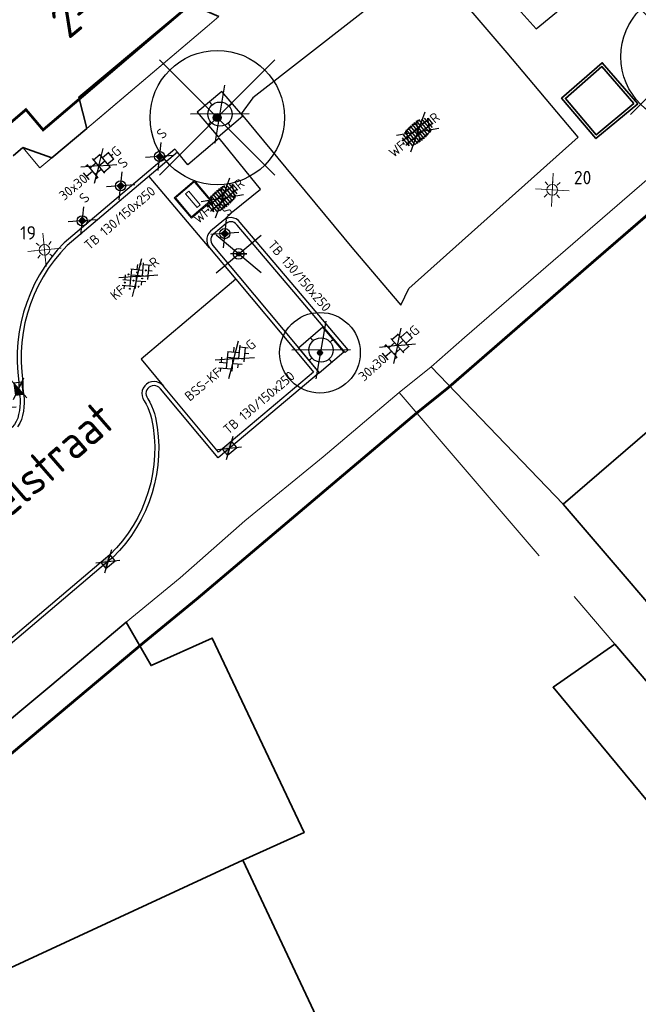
# Model space of a CAD drawing. Header units: metres. Extents: x 92877 to 94117, y 464509 to 465451.
# Tile 15 of 102: x 93027 to 93050, y 464963 to 465000. Entities that reach past the tile are written whole.
import ezdxf
from ezdxf.enums import TextEntityAlignment as Align

# ---------------------------------------------------------------- set-up
doc = ezdxf.new("R2010")
doc.units = ezdxf.units.M
doc.linetypes.add('IE-TERREINAFSCHEIDING', pattern=[10, 8, -2])
doc.linetypes.add('XX-PROJECTGRENS', pattern=[18, 12, -3, 0, -3])
doc.layers.get('0').update_dxf_attribs({"linetype": 'CONTINUOUS'})
for name, color, linetype, lineweight in [('B-WE-GR-BOOM-S', 90, 'CONTINUOUS', 25), ('B-WE-IE-MEUBILAIR_WEGMEUBILAIR_LICHTMAST-T25', 7, 'CONTINUOUS', 25), ('B-WE-IE-TERREINAFSCHEIDING-G', 252, 'IE-TERREINAFSCHEIDING', 18), ('B-WE-OG-TOPOGRAFIE_BEBOUWING-GV', 252, 'CONTINUOUS', 35), ('B-WE-OG-TOPOGRAFIE_HUISNUMMER-T25', 7, 'CONTINUOUS', 20), ('B-WE-OG-TOPOGRAFIE_STRAATNAAM-T18', 7, 'CONTINUOUS', 18), ('B-WE-VH-VERHARDING-GV', 252, 'CONTINUOUS', 18), ('B-WE-VW-PAAL-S', 252, 'CONTINUOUS', 0), ('N-WE-IE-MEUBILAIR_WEGMEUBILAIR_LICHTMAST-T25', 7, 'CONTINUOUS', 25), ('N-WE-KG-GRENS_PROJECT-G', 1, 'XX-PROJECTGRENS', 35), ('V-WE-GK-KEERWAND-G', 30, 'CONTINUOUS', 35), ('V-WE-GR-BOOM-S', 90, 'CONTINUOUS', 25), ('V-WE-IE-MEUBILAIR_WEGMEUBILAIR_BOOMKRANS-S', 7, 'CONTINUOUS', 25), ('V-WE-IE-MEUBILAIR_WEGMEUBILAIR_PAAL-S', 7, 'CONTINUOUS', 25), ('V-WE-IE-MEUBILAIR_WEGMEUBILAIR_VERKEERSBORD-S', 7, 'CONTINUOUS', 25), ('V-WE-KL-ET_LS_OV_LICHTMAST-S', 190, 'CONTINUOUS', 25), ('V-WE-RI-HWA_KOLK-S', 150, 'CONTINUOUS', 25), ('V-WE-VH-KANTOPSLUITING-T18', 10, 'CONTINUOUS', 18), ('V-WE-VH-KANTOPSLUITING_TROTTOIRBAND_130 150-G', 210, 'VH-TROTTOIRBAND_130-150-V', 25), ('V-WE-VH-KANTOPSLUITING_VOORKANTBAND-G', 50, 'CONTINUOUS', 25), ('V-WE-VH-MATERIAALGRENS-G', 7, 'CONTINUOUS-V', 25), ('V-WE-VH-VERHARDING_BETONSTRAATSTEEN-S', 252, 'CONTINUOUS', 25), ('V-WE-VH-VERHARDING_STRAATBAKSTEEN-S', 252, 'CONTINUOUS', 25), ('V-WE-VH-VERHARDING_TEGEL-S', 252, 'CONTINUOUS', 25)]:
    doc.layers.add(name, color=color, linetype=linetype, lineweight=lineweight)
doc.styles.add('NLCS-ISO', font='NLCS-ISO.ttf')
doc.styles.add('NLCS-ISO-M100-T25', font='NLCS-ISO.ttf', dxfattribs={"height": 0.25})
doc.styles.add('NLCS-ISO-M200-T18', font='NLCS-ISO.ttf', dxfattribs={"height": 0.36})
doc.styles.add('NLCS-ISO-M200-T25', font='NLCS-ISO.ttf', dxfattribs={"height": 0.5})
doc.styles.get("Standard").update_dxf_attribs({"font": 'isocp.shx'})
doc.linetypes.add('CONTINUOUS-V', pattern='A,3.5,[24,NLCS.SHX,S=0.5,R=0,X=0,Y=0],3.5', length=7)
doc.linetypes.add('VH-TROTTOIRBAND_130-150-V', pattern='A,2.5,[24,NLCS.SHX,S=1,R=0,X=0,Y=0],2.5,-2,2,-2,2,-2', length=15)

# ---------------------------------------------------------------- blocks, each defined once
blk = doc.blocks.new('Q_AFSLUITPAAL')
for points in [[(-0.5, 0.5), (0.5, 0.5), (0.5, -0.5), (-0.5, -0.5)], [(-0.08, 0.333), (0.071, 0.333), (0.071, -0.329), (-0.08, -0.329)]]:
    blk.add_lwpolyline(points, close=True)
blk.add_lwpolyline([(-0.442, 0.464), (0.438, 0.464, -0.414214), (0.459, 0.442), (0.459, -0.437, -0.414214), (0.438, -0.459), (-0.442, -0.459, -0.414214), (-0.463, -0.437), (-0.463, 0.442), (-0.463, 0.444), (-0.463, 0.446), (-0.463, 0.448), (-0.462, 0.45), (-0.461, 0.451), (-0.46, 0.453), (-0.459, 0.455), (-0.458, 0.456), (-0.457, 0.457), (-0.456, 0.459), (-0.454, 0.46), (-0.453, 0.461), (-0.451, 0.462), (-0.449, 0.462), (-0.447, 0.463), (-0.446, 0.463), (-0.444, 0.464), (-0.442, 0.464)], format="xyb")
blk = doc.blocks.new('V-SIE-WEG_BOOMKRANS')
at = {"color": 0}
for p, q in [((-0.836, -0.701), (0.836, 0.701)), ((0.836, -0.701), (-0.836, 0.701))]:
    blk.add_line(p, q, dxfattribs=at)
at = {"flags": 128}
blk.add_lwpolyline([(-0.6, -0.6), (0.6, -0.6), (0.6, 0.6), (-0.6, 0.6)], close=True, dxfattribs=at)
for points in [[(-0.001, 0.6), (-0.001, 0.551), (-0.016, 0.525), (-0.001, 0.498), (-0.001, 0.45)], [(0.6, 0.001), (0.551, 0.001), (0.525, 0.016), (0.498, 0.001), (0.45, 0.001)], [(-0.6, -0.001), (-0.551, -0.001), (-0.525, -0.016), (-0.498, -0.001), (-0.45, -0.001)], [(0.001, -0.6), (0.001, -0.551), (0.016, -0.525), (0.001, -0.498), (0.001, -0.45)]]:
    blk.add_lwpolyline(points, dxfattribs=at)
blk.add_circle((0, 0), 0.45)
blk = doc.blocks.new('V-SRI-KOLK_TROTTOIR-SO')
blk.add_hatch(color=256).paths.add_polyline_path([(1.125, 0.75), (-1.125, 0.75), (-1.125, -0.75)])
at = {"ltscale": 0.1}
for p, q in [((-1.875, 1.25), (1.875, -1.25)), ((1.875, 1.25), (-1.875, -1.25))]:
    blk.add_line(p, q, dxfattribs=at)
blk.add_line((-1.125, -0.75), (1.125, 0.75))
at = {"flags": 128}
blk.add_lwpolyline([(-1.125, -0.75), (1.125, -0.75), (1.125, 0.75), (-1.125, 0.75)], close=True, dxfattribs=at)
blk = doc.blocks.new('V-SVH-TEGEL_300X300_DUN_HALFST_KL-SO')
at = {"ltscale": 0.1}
for q in [(-2.73, 1.96), (2.73, 1.96), (-2.75, -1.98), (2.75, -1.98)]:
    blk.add_line((0, 0), q, dxfattribs=at)
for p, q in [((-3.08, 0.75), (-3, 0.75)), ((-3, -0.83), (-3, 0.83)), ((-3, 0), (-1.5, 0)), ((-1.84, 1.5), (-1.5, 1.5)), ((-1.5, -1.6), (-1.5, 1.6)), ((-1.5, 0.75), (0, 0.75)), ((0, -1.78), (0, 1.78)), ((0, 1.5), (1.5, 1.5)), ((0, 0), (1.5, 0)), ((1.5, -1.6), (1.5, 1.6)), ((1.5, 0.75), (3, 0.75)), ((3, -0.83), (3, 0.83)), ((3, 0), (3.39, 0)), ((-3.08, -0.75), (-3, -0.75)), ((-1.84, -1.5), (-1.5, -1.5)), ((-1.5, -0.75), (0, -0.75)), ((0, -1.5), (1.5, -1.5)), ((1.5, -0.75), (3, -0.75))]:
    blk.add_line(p, q)
at = {"style": 'NLCS-ISO'}
blk.add_attdef('FORMAAT', text='', height=1.8, dxfattribs=at).set_placement((-3.18, 0), align=Align.MIDDLE_RIGHT)
blk.add_attdef('KLEUR', text='', height=1.8, dxfattribs=at).set_placement((3.49, 0), align=Align.MIDDLE_LEFT)
at = {"style": 'NLCS-ISO', "flags": 1}
blk.add_attdef('FUNCTIE', text='', height=1.8, dxfattribs=at).set_placement((0.12, -3.58), align=Align.MIDDLE_CENTER)
blk = doc.blocks.new('V-SVH-SBS_KEIFORMAAT_KEPER_KL-SO')
for p, q in [((0, 0), (-2.8, 2.01)), ((0, 0), (2.8, 2.01)), ((-3.36, -0.25), (-2.89, 0.22)), ((-3.23, 0.55), (-1.41, -1.27)), ((-2.44, 1.25), (-1.41, 0.22)), ((-2.15, -0.53), (0.08, 1.7)), ((-2.15, 0.96), (-1.49, 1.62)), ((-1.7, -1.56), (0.08, 0.22)), ((-0.67, 0.96), (1.56, -1.27)), ((-0.02, 1.8), (1.56, 0.22)), ((0.82, 0.96), (1.48, 1.62)), ((0.82, -0.53), (2.54, 1.19)), ((1.14, -1.7), (3.05, 0.22)), ((2.3, 0.96), (3.39, -0.13)), ((0, 0), (-3.13, -2.25)), ((-0.67, -0.53), (0.58, -1.77)), ((-0.44, -1.78), (0.08, -1.27)), ((0, 0), (3.13, -2.25)), ((2.3, -0.53), (2.8, -1.02))]:
    blk.add_line(p, q)
for centre in [(-2.52, 0.59), (-1.04, 1.33), (0.45, 0.59), (1.93, 1.33), (-2.52, -0.9), (-1.04, -0.16), (0.45, -0.9), (1.93, -0.16)]:
    blk.add_circle(centre, 0.0881)
blk.add_arc((-1.04, -1.64), 0.0881, 295.9034, 224.543)
at = {"style": 'NLCS-ISO'}
blk.add_attdef('FORMAAT', text='', height=1.8, dxfattribs=at).set_placement((-3.39, 0), align=Align.MIDDLE_RIGHT)
blk.add_attdef('KLEUR', text='', height=1.8, dxfattribs=at).set_placement((3.39, 0), align=Align.MIDDLE_LEFT)
at = {"style": 'NLCS-ISO', "flags": 1}
blk.add_attdef('FUNCTIE', text='', height=1.8, dxfattribs=at).set_placement((0.12, -3.58), align=Align.MIDDLE_CENTER)
blk = doc.blocks.new('V-SVH-BSS_KEIFORMAAT_KEPER_KL-SO')
for p, q in [((0, 0), (-2.8, 2.01)), ((0, 0), (2.8, 2.01)), ((-3.36, -0.25), (-2.89, 0.22)), ((-3.23, 0.55), (-1.41, -1.27)), ((-2.44, 1.25), (-1.41, 0.22)), ((-2.15, -0.53), (0.08, 1.7)), ((-2.15, 0.96), (-1.49, 1.62)), ((-1.7, -1.56), (0.08, 0.22)), ((-0.67, 0.96), (1.56, -1.27)), ((-0.02, 1.8), (1.56, 0.22)), ((0.82, 0.96), (1.48, 1.62)), ((0.82, -0.53), (2.54, 1.19)), ((1.14, -1.7), (3.05, 0.22)), ((2.3, 0.96), (3.39, -0.13)), ((0, 0), (-3.13, -2.25)), ((-0.67, -0.53), (0.58, -1.77)), ((-0.44, -1.78), (0.08, -1.27)), ((0, 0), (3.13, -2.25)), ((2.3, -0.53), (2.8, -1.02))]:
    blk.add_line(p, q)
at = {"style": 'NLCS-ISO'}
blk.add_attdef('FORMAAT', text='', height=1.8, dxfattribs=at).set_placement((-3.39, -0.02), align=Align.MIDDLE_RIGHT)
blk.add_attdef('KLEUR', text='', height=1.8, dxfattribs=at).set_placement((3.39, 0), align=Align.MIDDLE_LEFT)
at = {"style": 'NLCS-ISO', "flags": 1}
blk.add_attdef('FUNCTIE', text='', height=1.8, dxfattribs=at).set_placement((0.12, -3.58), align=Align.MIDDLE_CENTER)
blk = doc.blocks.new('V-SVH-SBS_WAALFORMAAT_HALFST_KL-SO')
for p, q in [((0, 0), (-3.46, 2)), ((0, 0), (3.46, 2)), ((0, 0), (-3.46, -2)), ((-3.37, -0.21), (-3.37, 0.21)), ((-2.87, -0.96), (-2.87, 0.96)), ((-2.87, 0.54), (-2.37, 0.54)), ((-2.86, -0.97), (-1.34, 1.65)), ((-2.37, -1.29), (-2.37, 1.29)), ((-1.87, -1.5), (-1.87, 1.5)), ((-1.87, 0.54), (-1.37, 0.54)), ((-1.37, -1.65), (-1.37, 1.65)), ((-1.37, 1.54), (-0.87, 1.54)), ((-0.87, -1.74), (-0.87, 1.74)), ((-0.87, 0.54), (-0.37, 0.54)), ((-0.84, -1.74), (1.15, 1.69)), ((-0.37, -1.79), (-0.37, 1.79)), ((-0.37, 1.54), (0.13, 1.54)), ((0, 0), (3.46, -2)), ((0.13, -1.8), (0.13, 1.8)), ((0.13, 0.54), (0.63, 0.54)), ((0.63, -1.77), (0.63, 1.77)), ((0.63, 1.54), (1.13, 1.54)), ((1.13, -1.7), (1.13, 1.7)), ((1.13, 0.54), (1.63, 0.54)), ((1.63, -1.58), (1.63, 1.58)), ((1.63, 1.54), (1.77, 1.54)), ((1.74, -1.54), (3.08, 0.76)), ((2.13, -1.4), (2.13, 1.4)), ((2.13, 0.54), (2.63, 0.54)), ((2.63, -1.14), (2.63, 1.14)), ((3.13, -0.7), (3.13, 0.7)), ((3.13, 0.54), (3.24, 0.54)), ((-3.28, -0.46), (-2.87, -0.46)), ((-2.37, -0.46), (-1.87, -0.46)), ((-1.87, -1.46), (-1.37, -1.46)), ((-1.37, -0.46), (-0.87, -0.46)), ((-0.87, -1.46), (-0.37, -1.46)), ((-0.37, -0.46), (0.13, -0.46)), ((0.13, -1.46), (0.63, -1.46)), ((0.63, -0.46), (1.13, -0.46)), ((1.13, -1.46), (1.63, -1.46)), ((1.63, -0.46), (2.13, -0.46)), ((2.63, -0.46), (3.13, -0.46))]:
    blk.add_line(p, q)
for centre in [(-3.12, 0.54), (-2.12, 0.54), (-1.12, 0.54), (-0.62, 1.54), (-0.12, 0.54), (0.38, 1.54), (0.88, 0.54), (1.38, 1.54), (1.88, 0.54), (2.88, 0.54), (-2.62, -0.46), (-1.62, -0.46), (-1.12, -1.46), (-0.62, -0.46), (-0.12, -1.46), (0.38, -0.46), (0.88, -1.46), (1.38, -0.46), (2.38, -0.46)]:
    blk.add_circle(centre, 0.0881)
for centre, start, end in [((-1.62, 1.54), 166.7149, 45.7554), ((-2.12, -1.46), 16.1129, 118.5453), ((1.88, -1.46), 358.1671, 220.9526)]:
    blk.add_arc(centre, 0.0881, start, end)
at = {"style": 'NLCS-ISO'}
blk.add_attdef('FORMAAT', text='', height=1.8, dxfattribs=at).set_placement((-3.39, 0), align=Align.MIDDLE_RIGHT)
blk.add_attdef('KLEUR', text='', height=1.8, dxfattribs=at).set_placement((3.39, 0), align=Align.MIDDLE_LEFT)
at = {"style": 'NLCS-ISO', "flags": 1}
blk.add_attdef('FUNCTIE', text='', height=1.8, dxfattribs=at).set_placement((0.12, -3.58), align=Align.MIDDLE_CENTER)
blk = doc.blocks.new('Verkeersbord')
at = {"color": 0}
for p, q in [((-0.836, -0.701), (0.836, 0.701)), ((0.836, -0.701), (-0.836, 0.701))]:
    blk.add_line(p, q, dxfattribs=at)
for p, q in [((0.3, 0), (-0.3, 0)), ((0, 0), (0.3, 0))]:
    blk.add_line(p, q)
for radius in [0.2, 0.0745]:
    blk.add_circle((0, 0), radius)
blk = doc.blocks.new('V-SIE-WEG_PAAL_VAST-SO')
blk.add_hatch(color=256).paths.add_polyline_path([(0.093, 0.093), (-0.094, 0.093), (-0.094, -0.093), (0.093, -0.093)])
at = {"color": 0}
for p, q in [((-0.403, -0.338), (0.403, 0.338)), ((0.403, -0.338), (-0.403, 0.338))]:
    blk.add_line(p, q, dxfattribs=at)
at = {"flags": 128}
blk.add_lwpolyline([(0.093, 0.093), (-0.094, 0.093), (-0.094, -0.093), (0.093, -0.093)], close=True, dxfattribs=at)
blk.add_circle((0, 0), 0.188)
at = {"layer": 'N-WE-IE-MEUBILAIR_WEGMEUBILAIR_LICHTMAST-T25', "insert": (0.512, 0.752), "char_height": 0.375, "attachment_point": 1, "style": 'NLCS-ISO-M100-T25'}
blk.add_mtext_dynamic_manual_height_columns('S', width=0.66919, gutter_width=1.875, heights=[0], dxfattribs=at)
blk = doc.blocks.new('V-SGR-BOOM_01')
at = {"ltscale": 0.1}
h = blk.add_hatch(color=256, dxfattribs=at)
edge = h.paths.add_edge_path()
edge.add_arc((0, 0), 0.15, 0, 360)
at = {"lineweight": -3}
for p, q in [((-2.146, 2.146), (2.146, -2.146)), ((2.146, 2.146), (-2.146, -2.146))]:
    blk.add_line(p, q, dxfattribs=at)
for radius in [2.5, 0.045]:
    blk.add_circle((0, 0), radius)
at = {"ltscale": 0.1}
blk.add_circle((0, 0), 0.15, dxfattribs=at)
blk = doc.blocks.new('SGR-BOOM_01')
at = {"ltscale": 0.1}
h = blk.add_hatch(color=256, dxfattribs=at)
edge = h.paths.add_edge_path()
edge.add_arc((0, 0), 0.15, 0, 360)
for radius in [2.5, 0.045]:
    blk.add_circle((0, 0), radius)
blk.add_circle((0, 0), 0.15, dxfattribs=at)
blk = doc.blocks.new('SKL-ET_OV_LICHTMAST-SO')
at = {"color": 0, "linetype": 'ByBlock', "lineweight": 18}
for points in [[(-2.21, -2.21), (2.21, 2.21)], [(-2.21, 2.21), (2.21, -2.21)], [(0, 2), (0, 1.25)], [(-1.25, 0), (-2, 0)], [(-1.41, 1.41), (-0.88, 0.88)], [(0.88, 0.88), (1.41, 1.41)], [(2, 0), (1.25, 0)], [(-1.41, -1.41), (-0.88, -0.88)], [(0, -1.25), (0, -2)], [(0.88, -0.88), (1.41, -1.41)]]:
    blk.add_lwpolyline(points, dxfattribs=at)
blk.add_circle((0, 0), 1, dxfattribs=at)

msp = doc.modelspace()

# ---------------------------------------------------------------- linework, layer by layer
at = {"layer": 'B-WE-IE-TERREINAFSCHEIDING-G'}
for p, q in [((93029.892, 464995.929), (93034.372, 464999.717)), ((93047.617, 464981.95), (93042.702, 464987.054)), ((93041.513, 464986.099), (93049.538, 464976.742))]:
    msp.add_line(p, q, dxfattribs=at)
at = {"layer": 'B-WE-OG-TOPOGRAFIE_BEBOUWING-GV'}
for p, q in [((93029.892, 464995.929), (93028.595, 464994.835)), ((93027.515, 464995.213), (93027.15, 464994.906)), ((93028.595, 464994.835), (93027.515, 464995.213)), ((93047.617, 464981.95), (93052.609, 464986.263)), ((93049.538, 464976.742), (93056.478, 464968.549)), ((93022.78, 464962.72), (93035.693, 464968.706)), ((93035.693, 464968.706), (93039.336, 464960.975))]:
    msp.add_line(p, q, dxfattribs=at)
at = {"layer": 'B-WE-OG-TOPOGRAFIE_BEBOUWING-GV', "flags": 128}
for points in [[(93034.808, 465000.087), (93033.74, 465000.55), (93029.6, 464997.09), (93029.892, 464995.929)], [(93058.241, 464969.729), (93058.15, 464969.65), (93047.617, 464981.95)], [(93022.65, 464970.065), (93023.146, 464970.665), (93027.48, 464974.297), (93028.59, 464975.222), (93031.355, 464977.556)], [(93031.355, 464977.556), (93032.282, 464975.944), (93034.563, 464976.968), (93037.974, 464969.73), (93035.693, 464968.706)], [(93054.88, 464967.87), (93053.72, 464967.31), (93047.236, 464975.138), (93049.538, 464976.742)]]:
    msp.add_lwpolyline(points, dxfattribs=at)
at = {"layer": 'B-WE-VH-VERHARDING-GV'}
for p, q in [((93034.808, 465000.087), (93034.372, 464999.717)), ((93041.513, 464986.099), (93042.702, 464987.054))]:
    msp.add_line(p, q, dxfattribs=at)
at = {"layer": 'B-WE-VH-VERHARDING-GV', "flags": 128}
for points in [[(93034.372, 464999.717), (93030.525, 464996.454), (93029.892, 464995.929)], [(93028.595, 464994.835), (93028.151, 464994.46), (93027.515, 464995.213)], [(93042.702, 464987.054), (93043.937, 464988.146), (93051.001, 464994.253)], [(93031.355, 464977.556), (93033.367, 464979.208), (93035.77, 464981.325), (93038.689, 464983.714), (93041.513, 464986.099)]]:
    msp.add_lwpolyline(points, dxfattribs=at)
at = {"layer": 'N-WE-KG-GRENS_PROJECT-G', "const_width": 0.1, "flags": 128}
msp.add_lwpolyline([(93142.804, 465086.89), (93145.447, 465089.504), (93147.332, 465091.955), (93148.613, 465093.182), (93161.411, 465113.679), (93167.204, 465122.957), (93170.456, 465128.173), (93179.763, 465143.103), (93186.894, 465154.496), (93187.89, 465154.904), (93188.17, 465154.679), (93191.39, 465152.077), (93194.828, 465149.413), (93202.752, 465142.922), (93211.334, 465136.086), (93246.401, 465107.701), (93253.059, 465102.314), (93253.343, 465100.976), (93245.804, 465089.865), (93244.522, 465087.941), (93231.812, 465069.293), (93227.954, 465063.58), (93226.853, 465062.424), (93215.691, 465046.012), (93211.996, 465040.636), (93204.425, 465029.753), (93202.609, 465027.143), (93198.032, 465020.213), (93194.363, 465014.869), (93190.619, 465009.505), (93189.819, 465008.221), (93185.531, 465002.305), (93181.433, 464996.691), (93178.696, 464993.153), (93172.103, 464984.564), (93163.085, 464972.835), (93161.131, 464970.564), (93154.083, 464961.647), (93148.985, 464955.311), (93145.469, 464951.039), (93138.605, 464942.927), (93131.702, 464935.14), (93128.236, 464931.41), (93126.865, 464929.653), (93122.062, 464924.79), (93112.82, 464915.353), (93112.694, 464915.474), (93110.007, 464912.809), (93108.158, 464914.641), (93097.954, 464904.418), (93099.616, 464902.379), (93097.346, 464900.004), (93095.105, 464898.042), (93093.141, 464896.427), (93087.358, 464891.835), (93084.647, 464889.561), (93079.687, 464885.222), (93073.559, 464880.645), (93064.795, 464874.789), (93057.662, 464870.165), (93057.255, 464870.007), (93057.168, 464870.002), (93056.607, 464870.091), (93053.277, 464868.411), (93060.039, 464854.372), (93062.426, 464849.152), (93065.249, 464843.338), (93068.532, 464844.778), (93069.154, 464846.147), (93077.316, 464850.716), (93083.11, 464853.91), (93083.112, 464853.905), (93087.983, 464856.618), (93087.623, 464857.315), (93087.914, 464857.845), (93094.137, 464862.208), (93094.032, 464862.502), (93094.431, 464862.805), (93094.609, 464862.539), (93096.966, 464864.191), (93097.445, 464863.691), (93100.286, 464866.409), (93107.265, 464873.112), (93113.757, 464878.765), (93119.027, 464883.354), (93126.19, 464890.319), (93126.053, 464890.447), (93129.224, 464893.588), (93132.754, 464897.33), (93136.979, 464901.466), (93141.064, 464906.039), (93145.123, 464910.02), (93146.946, 464911.937), (93151.571, 464916.872), (93154.026, 464919.546), (93161.923, 464928.693), (93166.437, 464933.828), (93170.519, 464938.737), (93174.372, 464943.51), (93176.337, 464945.983), (93178.669, 464948.924), (93181.236, 464952.541), (93184.321, 464956.452), (93185.617, 464958.052), (93188.572, 464961.84), (93195.315, 464970.699), (93197.093, 464969.277), (93199.637, 464972.465), (93198.95, 464972.958), (93202.951, 464977.949), (93202.249, 464978.521), (93202.364, 464978.666), (93202.234, 464979.72), (93202.711, 464980.328), (93203.771, 464980.458), (93206.283, 464983.648), (93206.153, 464984.709), (93206.628, 464985.314), (93207.678, 464985.434), (93209.477, 464987.722), (93211.5, 464990.295), (93211.38, 464991.345), (93211.858, 464991.954), (93212.908, 464992.074), (93215.413, 464995.259), (93215.283, 464996.319), (93215.758, 464996.923), (93216.817, 464997.043), (93217.976, 464998.513), (93217.195, 464999.188), (93221.285, 465004.117), (93220.562, 465004.619), (93224.498, 465009.504), (93223.744, 465010.107), (93228.745, 465016.379), (93228.548, 465017.661), (93229.799, 465019.138), (93230.171, 465019.204), (93232.859, 465016.92), (93240.879, 465028.723), (93247.237, 465037.466), (93243.345, 465039.426), (93245.385, 465042.407), (93267.791, 465074.762), (93271.654, 465080.832), (93274.315, 465084.653), (93274.677, 465085.271), (93280.631, 465092.992), (93283.915, 465097.533), (93293.238, 465109.1), (93296.471, 465112.853), (93305.145, 465123.792), (93308.461, 465126.639), (93309.398, 465127), (93310.34, 465127.104), (93311.021, 465127.029), (93311.569, 465126.572), (93314.325, 465123.425), (93311.446, 465121.218), (93317.763, 465113.435), (93320.742, 465115.844), (93321.734, 465114.618), (93318.743, 465112.198), (93332.363, 465095.383), (93335.324, 465097.784), (93336.313, 465096.566), (93333.394, 465094.197), (93346.863, 465077.572), (93349.745, 465079.914), (93350.754, 465078.674), (93347.845, 465076.305), (93354.176, 465068.5), (93362.85, 465075.591), (93361.376, 465077.286), (93365.219, 465080.332), (93350.596, 465098.232), (93346.729, 465095.077), (93346.089, 465095.987), (93350.715, 465099.775, 0.50922), (93350.922, 465101.967), (93324.402, 465134.651), (93320.907, 465131.811), (93318.885, 465134.322, -0.098106), (93317.859, 465136.546), (93317.809, 465136.827), (93329.287, 465148.479), (93335.156, 465154.254), (93344.697, 465163.309, -0.349567), (93347.493, 465163.354), (93347.813, 465163.049), (93349.127, 465161.413), (93346.391, 465159.229), (93348.191, 465157.343), (93348.243, 465157.384), (93353.341, 465151.084), (93356.361, 465153.524), (93357.294, 465152.369), (93354.273, 465149.929), (93367.901, 465133.094), (93370.919, 465135.533), (93371.856, 465134.369), (93368.844, 465131.928), (93379.841, 465118.334), (93382.859, 465120.772), (93383.785, 465119.621), (93380.762, 465117.178), (93384.644, 465112.392), (93390.968, 465117.536), (93393.698, 465119.744), (93389.575, 465124.751), (93393.126, 465127.653), (93381.652, 465141.958), (93378.045, 465139.012), (93374.932, 465142.847), (93384.724, 465150.628, 0.393005), (93384.971, 465152.673), (93376.322, 465163.131, 0.393551), (93374.278, 465163.377), (93369.858, 465159.798), (93359.893, 465172.144), (93359.196, 465171.59), (93356.894, 465174.416), (93366.327, 465182.365), (93383.74, 465196.71, -0.309181), (93386.819, 465196.235), (93386.977, 465196.072), (93387.797, 465195.067), (93385.13, 465192.859), (93391.412, 465185.104), (93394.43, 465187.543), (93395.435, 465186.298), (93392.425, 465183.858), (93405.872, 465167.212), (93408.891, 465169.662), (93409.895, 465168.418), (93406.884, 465165.977), (93415.682, 465155.114), (93422.305, 465160.477), (93419.312, 465164.504), (93427.805, 465171.459), (93432.936, 465175.602, 0.389945), (93433.117, 465177.605), (93406.306, 465210.598, 0.403895), (93404.272, 465210.792), (93395.071, 465203.259, -0.04985), (93394.529, 465205.075), (93406.003, 465214.474), (93406.153, 465214.258), (93408.855, 465216.515), (93413.243, 465220.126), (93424.061, 465228.978), (93433.335, 465236.564), (93456.901, 465255.803), (93462.358, 465260.256), (93474.24, 465257.384), (93487.491, 465268.365), (93481.957, 465274.413), (93477.953, 465270.75), (93460.622, 465275.164), (93454.054, 465277.377), (93450.532, 465272.851), (93448.516, 465271.205), (93400.455, 465231.959), (93399.011, 465233.652), (93395.691, 465230.975), (93395.475, 465231.241), (93389.321, 465226.059), (93372.983, 465212.672), (93260.058, 465121.022), (93254.212, 465128.327), (93255.485, 465129.359), (93251.172, 465134.67), (93250.976, 465134.513), (93249.73, 465136.066), (93249.925, 465136.222), (93245.512, 465141.593), (93245.414, 465141.489), (93215.797, 465178.086), (93224.817, 465185.374), (93221.615, 465189.311), (93221.504, 465189.439), (93221.504, 465189.484), (93221.582, 465189.664), (93258.555, 465216.278), (93287.858, 465237.306), (93316.719, 465257.815), (93323.665, 465262.74), (93325.266, 465260.773), (93334.631, 465268.404), (93348.967, 465280.041), (93353.283, 465283.494), (93353.525, 465283.192), (93373.219, 465297.094), (93403.844, 465318.948), (93403.686, 465319.158), (93405.483, 465320.403), (93410.351, 465324.912), (93402.835, 465333.569), (93398.335, 465338.895), (93392.573, 465334.08), (93389.104, 465331.474), (93348.447, 465302.964), (93320.1, 465282.787), (93289.014, 465260.48), (93254.82, 465235.917), (93226.588, 465215.717), (93213.129, 465205.995), (93182.769, 465181.222), (93183.254, 465180.57), (93182.292, 465179.905), (93183.685, 465178.016), (93174.631, 465171.467), (93173.396, 465173.195), (93172.303, 465172.388), (93168.471, 465170.193), (93170.119, 465168.084), (93171.264, 465166.905), (93171.887, 465165.92), (93172.046, 465165.485), (93172.061, 465164.02), (93171.791, 465162.221), (93171.603, 465161.889), (93167.902, 465156.013), (93164.39, 465150.403), (93160.435, 465144.058), (93158.382, 465140.726), (93156.607, 465137.917), (93154.807, 465135.049), (93153.786, 465134.188), (93154.016, 465133.775), (93153.338, 465133.133), (93153.16, 465132.506), (93153.134, 465132.463), (93152.077, 465130.671), (93150.973, 465128.906), (93147.775, 465123.769), (93144.058, 465117.809), (93140.544, 465112.153), (93139.017, 465109.781), (93136.381, 465105.485), (93134.48, 465102.415), (93134.183, 465101.965), (93133.958, 465101.735), (93130.915, 465098.93), (93126.03, 465094.455), (93121.818, 465090.575), (93117.904, 465086.833), (93113.47, 465082.448), (93112.834, 465082.495), (93109.779, 465079.439), (93106.782, 465076.441), (93106.819, 465075.801), (93105.522, 465074.513), (93100.162, 465069.076), (93097.993, 465066.793), (93094.572, 465063.113), (93089.135, 465057.106), (93083.693, 465051.015), (93080.417, 465047.335), (93077.017, 465043.497), (93073.934, 465040.014), (93073.472, 465039.534), (93072.001, 465037.863), (93071.812, 465037.638), (93069.705, 465035.225), (93068.078, 465033.424), (93064.121, 465029.238), (93059.891, 465024.784), (93054.546, 465019.348), (93051.829, 465016.783), (93042.954, 465008.588), (93039.428, 465005.328), (93039.04, 465005.881), (93035.768, 465003.501), (93034.642, 465002.582), (93035.282, 465001.847), (93028.269, 464995.871), (93027.63, 464996.626), (93025.853, 464995.108), (93024.898, 464994.489), (93025.348, 464993.801), (93025.385, 464993.139), (93023.546, 464991.657), (93020.74, 464989.867), (93009.831, 464980.839), (93002.614, 464974.822), (93001.219, 464974.424), (92997.627, 464972.314), (93000.275, 464968.182), (93003.222, 464963.818), (93004.539, 464962.472), (93005.558, 464961.008), (93007.714, 464956.785), (93011.389, 464958.36), (93011.758, 464959.803), (93016.761, 464964.005), (93022.798, 464969.066), (93023.124, 464969.069), (93023.859, 464969.958), (93031.994, 464976.787), (93034.007, 464978.44), (93039.335, 464982.95), (93042.149, 464985.327), (93043.343, 464986.286), (93048.652, 464990.9), (93051.638, 464993.482), (93054.319, 464995.599), (93054.16, 464995.728), (93056.817, 464998.088), (93056.95, 464998.249), (93057.025, 464998.223), (93061.752, 465002.708), (93069.172, 465009.817), (93070.327, 465011.305), (93072.947, 465014.003), (93077.454, 465018.647), (93081.951, 465023.517), (93086.147, 465028.149), (93090.291, 465032.813), (93095.645, 465038.867), (93100.706, 465044.522), (93107.652, 465052.218), (93109.08, 465053.733), (93109.476, 465054.154), (93112.165, 465057.006), (93113.936, 465058.77), (93117.521, 465062.601), (93121.643, 465066.775), (93123.547, 465068.699), (93128.69, 465073.617), (93128.797, 465073.72), (93131.858, 465076.592), (93136.523, 465080.981), (93138.359, 465082.708)], format="xyb", close=True, dxfattribs=at)
at = {"layer": 'V-WE-GK-KEERWAND-G', "linetype": 'CONTINUOUS-V', "flags": 128}
for points in [[(93050.386, 464996.842), (93049.064, 464998.368), (93047.555, 464997.05), (93048.83, 464995.547)], [(93050.244, 464996.854), (93049.054, 464998.227), (93047.695, 464997.04), (93048.842, 464995.687)]]:
    msp.add_lwpolyline(points, close=True, dxfattribs=at)
at = {"layer": 'V-WE-VH-KANTOPSLUITING_TROTTOIRBAND_130 150-G', "flags": 128}
for points in [[(93033.269, 464995.042), (93033.172, 464995.157), (93029.056, 464991.675), (93028.797, 464991.395), (93028.558, 464991.102), (93028.337, 464990.796), (93028.137, 464990.476), (93027.955, 464990.144), (93027.796, 464989.802), (93027.658, 464989.451), (93027.541, 464989.092), (93027.448, 464988.726), (93027.377, 464988.355), (93027.329, 464987.98), (93027.304, 464987.604), (93027.303, 464987.226), (93027.326, 464986.85), (93027.369, 464986.491), (93027.361, 464986.257), (93027.395, 464986.018), (93027.41, 464985.869), (93027.414, 464985.721), (93027.407, 464985.575), (93027.389, 464985.429), (93027.36, 464985.284), (93027.324, 464985.149), (93027.271, 464985.027), (93027.2, 464984.916), (93027.114, 464984.816), (93027.012, 464984.729), (93026.954, 464984.693), (93026.896, 464984.674), (93026.834, 464984.669), (93026.775, 464984.679), (93026.719, 464984.704), (93026.669, 464984.74), (93026.618, 464984.803), (93024.429, 464987.355), (93017.684, 464981.661), (93013.16, 464977.824), (93015.158, 464975.453), (93015.193, 464975.419), (93015.22, 464975.341), (93015.231, 464975.269), (93015.226, 464975.202), (93015.205, 464975.137), (93015.17, 464975.079), (93015.115, 464975.023), (93014.962, 464974.895), (93014.849, 464974.809), (93014.73, 464974.743), (93014.603, 464974.695), (93014.47, 464974.665), (93014.331, 464974.654), (93013.895, 464974.663), (93013.09, 464974.628), (93012.69, 464974.585), (93012.292, 464974.519), (93011.9, 464974.432), (93011.514, 464974.323), (93011.133, 464974.194), (93010.76, 464974.044), (93010.396, 464973.873), (93010.041, 464973.683), (93009.698, 464973.473), (93009.365, 464973.243), (93006.9, 464971.171), (93005.602, 464970.103), (93005.697, 464969.987)], [(93039.616, 464987.693), (93039.502, 464987.596), (93037.728, 464989.684), (93035.482, 464992.329), (93035.43, 464992.389), (93035.379, 464992.425), (93035.321, 464992.448), (93035.257, 464992.457), (93035.195, 464992.451), (93035.136, 464992.43), (93035.076, 464992.392), (93034.605, 464991.996), (93034.558, 464991.943), (93034.526, 464991.886), (93034.508, 464991.822), (93034.504, 464991.758), (93034.514, 464991.693), (93034.539, 464991.632), (93034.581, 464991.57), (93035.55, 464990.412), (93037.766, 464987.762), (93038.539, 464986.839), (93034.775, 464983.672), (93032.631, 464986.242), (93032.578, 464986.295), (93032.522, 464986.33), (93032.46, 464986.352), (93032.394, 464986.36), (93032.329, 464986.353), (93032.267, 464986.332), (93032.211, 464986.298), (93032.164, 464986.252), (93032.128, 464986.197), (93032.104, 464986.135), (93032.096, 464986.071), (93032.102, 464986.005), (93032.122, 464985.942), (93032.165, 464985.868), (93032.236, 464985.737), (93032.301, 464985.601), (93032.358, 464985.461), (93032.408, 464985.318), (93032.451, 464985.169), (93032.514, 464984.817), (93032.553, 464984.465), (93032.57, 464984.112), (93032.565, 464983.757), (93032.537, 464983.405), (93032.488, 464983.054), (93032.417, 464982.707), (93032.325, 464982.365), (93032.211, 464982.03), (93032.076, 464981.703), (93031.921, 464981.384), (93031.746, 464981.077), (93031.552, 464980.78), (93031.34, 464980.497), (93031.111, 464980.226), (93030.864, 464979.97), (93030.682, 464979.815), (93022.738, 464973.081), (93022.488, 464972.88), (93022.23, 464972.689), (93021.964, 464972.508), (93021.692, 464972.337), (93021.405, 464972.174), (93021.178, 464972.089), (93020.965, 464972.005), (93020.808, 464971.96), (93020.66, 464971.916), (93020.512, 464971.868), (93020.365, 464971.82), (93020.214, 464971.768), (93016.209, 464970.646), (93015.896, 464970.577), (93015.58, 464970.523), (93015.262, 464970.487), (93014.943, 464970.465), (93014.617, 464970.461), (93013.807, 464970.546), (93013.659, 464970.557), (93013.513, 464970.558), (93013.368, 464970.549), (93013.224, 464970.53), (93013.084, 464970.501), (93012.946, 464970.458), (93012.809, 464970.406), (93012.676, 464970.345), (93012.547, 464970.275), (93012.431, 464970.204), (93012.381, 464970.156), (93012.344, 464970.1), (93012.319, 464970.036), (93012.308, 464969.969), (93012.312, 464969.901), (93012.33, 464969.835), (93012.363, 464969.775), (93012.571, 464969.529), (93013.186, 464968.798), (93014.757, 464966.932), (93012.628, 464965.179), (93012.449, 464965.032), (93010.796, 464963.643), (93008.163, 464966.769)]]:
    msp.add_lwpolyline(points, dxfattribs=at)
at = {"layer": 'V-WE-VH-KANTOPSLUITING_VOORKANTBAND-G', "flags": 128}
for points in [[(93033.269, 464995.042), (93029.16, 464991.566), (93028.91, 464991.296), (93028.677, 464991.011), (93028.462, 464990.712), (93028.266, 464990.4), (93028.089, 464990.076), (93027.934, 464989.743), (93027.799, 464989.4), (93027.685, 464989.05), (93027.594, 464988.693), (93027.525, 464988.331), (93027.478, 464987.966), (93027.454, 464987.599), (93027.453, 464987.23), (93027.475, 464986.863), (93027.519, 464986.497), (93027.511, 464986.265), (93027.544, 464986.036), (93027.56, 464985.879), (93027.564, 464985.72), (93027.557, 464985.562), (93027.537, 464985.405), (93027.506, 464985.25), (93027.466, 464985.1), (93027.404, 464984.957), (93027.321, 464984.826)], [(93039.616, 464987.693), (93037.842, 464989.781), (93035.596, 464992.427), (93035.531, 464992.501), (93035.451, 464992.558), (93035.359, 464992.594), (93035.261, 464992.608), (93035.163, 464992.599), (93035.07, 464992.566), (93034.987, 464992.513), (93034.5, 464992.104), (93034.434, 464992.03), (93034.387, 464991.943), (93034.359, 464991.848), (93034.353, 464991.75), (93034.369, 464991.652), (93034.406, 464991.56), (93034.462, 464991.479), (93035.435, 464990.316), (93037.651, 464987.666), (93038.328, 464986.857), (93034.794, 464983.884), (93032.742, 464986.343), (93032.672, 464986.413), (93032.588, 464986.466), (93032.494, 464986.499), (93032.396, 464986.511), (93032.297, 464986.501), (93032.203, 464986.469), (93032.118, 464986.417), (93032.047, 464986.348), (93031.993, 464986.265), (93031.958, 464986.172), (93031.945, 464986.074), (93031.954, 464985.975), (93031.984, 464985.881), (93032.034, 464985.795), (93032.102, 464985.669), (93032.164, 464985.54), (93032.218, 464985.408), (93032.265, 464985.272), (93032.305, 464985.135), (93032.365, 464984.796), (93032.403, 464984.453), (93032.42, 464984.109), (93032.415, 464983.764), (93032.388, 464983.421), (93032.34, 464983.079), (93032.271, 464982.742), (93032.181, 464982.409), (93032.07, 464982.083), (93031.939, 464981.764), (93031.788, 464981.454), (93031.618, 464981.155), (93031.429, 464980.866), (93031.223, 464980.59), (93031, 464980.327), (93030.761, 464980.079), (93030.585, 464979.929), (93022.642, 464973.197)]]:
    msp.add_lwpolyline(points, dxfattribs=at)
at = {"layer": 'V-WE-VH-MATERIAALGRENS-G'}
for p, q in [((93034.462, 464991.479), (93032.208, 464994.144)), ((93039.454, 464987.616), (93039.472, 464987.631))]:
    msp.add_line(p, q, dxfattribs=at)
at = {"layer": 'V-WE-VH-MATERIAALGRENS-G', "flags": 128}
msp.add_lwpolyline([(93049.222, 465001.786), (93047.224, 465004.029), (93044.605, 465001.874), (93046.603, 464999.631)], close=True, dxfattribs=at)
for points in [[(93043.374, 465001.262), (93042.522, 465000.534), (93041.718, 465001.476), (93036.067, 464997.06), (93035.634, 464996.469), (93037.303, 464994.461), (93039.819, 464991.424), (93041.575, 464989.357), (93041.877, 464989.972), (93048.172, 464995.596), (93045.535, 464998.733), (93043.374, 465001.262)], [(93034.987, 464992.513), (93035.33, 464992.834), (93036.356, 464993.667), (93034.818, 464995.561), (93033.653, 464994.567), (93033.269, 464995.042)], [(93035.435, 464990.316), (93031.92, 464987.342), (93032.742, 464986.343)]]:
    msp.add_lwpolyline(points, dxfattribs=at)

# ---------------------------------------------------------------- block references
at = {"layer": 'B-WE-GR-BOOM-S', "xscale": 0.6, "yscale": 0.6, "rotation": 38.00000000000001}
msp.add_blockref('SGR-BOOM_01', (93038.566, 464987.58), dxfattribs=at)
at = {"layer": 'B-WE-VW-PAAL-S', "rotation": 40}
msp.add_blockref('Q_AFSLUITPAAL', (93033.844, 464993.287), dxfattribs=at)
at = {"layer": 'V-WE-GR-BOOM-S'}
for p in [(93052.258, 464998.593), (93034.746, 464996.33)]:
    msp.add_blockref('V-SGR-BOOM_01', p, dxfattribs=at)
at = {"layer": 'V-WE-IE-MEUBILAIR_WEGMEUBILAIR_BOOMKRANS-S', "rotation": 40.35178966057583}
for p in [(93034.848, 464996.458), (93038.608, 464987.684)]:
    msp.add_blockref('V-SIE-WEG_BOOMKRANS', p, dxfattribs=at)
at = {"layer": 'V-WE-IE-MEUBILAIR_WEGMEUBILAIR_PAAL-S', "rotation": 43.99999999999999}
for p in [(93032.603, 464994.88), (93031.152, 464993.789), (93029.724, 464992.491), (93035.029, 464992.013), (93026.747, 464985.518)]:
    msp.add_blockref('V-SIE-WEG_PAAL_VAST-SO', p, dxfattribs=at)
at = {"layer": 'V-WE-IE-MEUBILAIR_WEGMEUBILAIR_VERKEERSBORD-S'}
msp.add_blockref('Verkeersbord', (93035.542, 464991.257), dxfattribs=at)
at = {"layer": 'V-WE-KL-ET_LS_OV_LICHTMAST-S', "xscale": 0.2, "yscale": 0.2, "zscale": 0.2}
for p, rotation in [((93047.206, 464993.642), 42), ((93028.322, 464991.411), 50.99999999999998)]:
    msp.add_blockref('SKL-ET_OV_LICHTMAST-SO', p, dxfattribs=dict(at, rotation=rotation))
at = {"layer": 'V-WE-RI-HWA_KOLK-S', "xscale": 0.2, "yscale": 0.2, "zscale": 0.2}
for p, rotation in [((93027.362, 464986.244), 98), ((93035.201, 464984.03), 39.99999999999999), ((93030.681, 464979.814), 39.99999999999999)]:
    msp.add_blockref('V-SRI-KOLK_TROTTOIR-SO', p, dxfattribs=dict(at, rotation=rotation))
at = {"layer": 'V-WE-VH-VERHARDING_BETONSTRAATSTEEN-S', "xscale": 0.2, "yscale": 0.2, "zscale": 0.2, "rotation": 39.72864946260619}
msp.add_blockref('V-SVH-BSS_KEIFORMAAT_KEPER_KL-SO', (93035.357, 464987.354), dxfattribs=at).add_auto_attribs({'FORMAAT': 'BSS-KF', 'KLEUR': 'G'})
at = {"layer": 'V-WE-VH-VERHARDING_STRAATBAKSTEEN-S', "xscale": 0.2, "yscale": 0.2, "zscale": 0.2}
for name, p, rotation, values in [('V-SVH-SBS_WAALFORMAAT_HALFST_KL-SO', (93042.203, 464995.797), 39.85845141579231, {'FORMAAT': 'WF', 'KLEUR': 'R'}), ('V-SVH-SBS_WAALFORMAAT_HALFST_KL-SO', (93034.938, 464993.336), 39.85845141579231, {'FORMAAT': 'WF', 'KLEUR': 'R'}), ('V-SVH-SBS_KEIFORMAAT_KEPER_KL-SO', (93031.77, 464990.424), 39.82246116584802, {'FORMAAT': 'KF', 'KLEUR': 'R'})]:
    msp.add_blockref(name, p, dxfattribs=dict(at, rotation=rotation)).add_auto_attribs(values)
at = {"layer": 'V-WE-VH-VERHARDING_TEGEL-S'}
for p, xscale, yscale, zscale, rotation in [((93030.338, 464994.532), 0.2, 0.2, 0.2, 39.80368498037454), ((93041.445, 464987.845), 0.1999999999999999, 0.1999999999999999, 0.1999999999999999, 41.69004859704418)]:
    msp.add_blockref('V-SVH-TEGEL_300X300_DUN_HALFST_KL-SO', p, dxfattribs=dict(at, xscale=xscale, yscale=yscale, zscale=zscale, rotation=rotation)).add_auto_attribs({'FORMAAT': '30x30', 'KLEUR': 'G'})

# ---------------------------------------------------------------- texts
at = {"layer": 'B-WE-IE-MEUBILAIR_WEGMEUBILAIR_LICHTMAST-T25', "char_height": 0.5, "attachment_point": 1, "style": 'NLCS-ISO-M200-T25'}
for s, insert in [('20', (93048.009, 464994.348)), ('19', (93027.415, 464992.291))]:
    msp.add_mtext_dynamic_manual_height_columns(s, width=3.78349, gutter_width=6.25, heights=[0], dxfattribs=dict(at, insert=insert))
at = {"layer": 'B-WE-OG-TOPOGRAFIE_HUISNUMMER-T25'}
msp.add_text('2-2B', height=1.25, rotation=39.9, dxfattribs=at).set_placement((93030.067, 465000.738), align=Align.MIDDLE)
at = {"layer": 'B-WE-OG-TOPOGRAFIE_STRAATNAAM-T18'}
msp.add_text('Mariënpoelstraat', height=1.25, rotation=41, dxfattribs=at).set_placement((93026.381, 464981.445), align=Align.MIDDLE)
at = {"layer": 'V-WE-VH-KANTOPSLUITING-T18', "char_height": 0.36, "attachment_point": 1, "style": 'NLCS-ISO-M200-T18'}
for insert, rotation in [((93029.755, 464991.659), 40.6924), ((93036.876, 464991.809), 310.475), ((93034.926, 464984.799), 40.3679)]:
    msp.add_mtext_dynamic_manual_height_columns('TB 130/150x250', width=4.97805, gutter_width=1.8, heights=[0], dxfattribs=dict(at, insert=insert, rotation=rotation))

doc.saveas('drawing.dxf')
